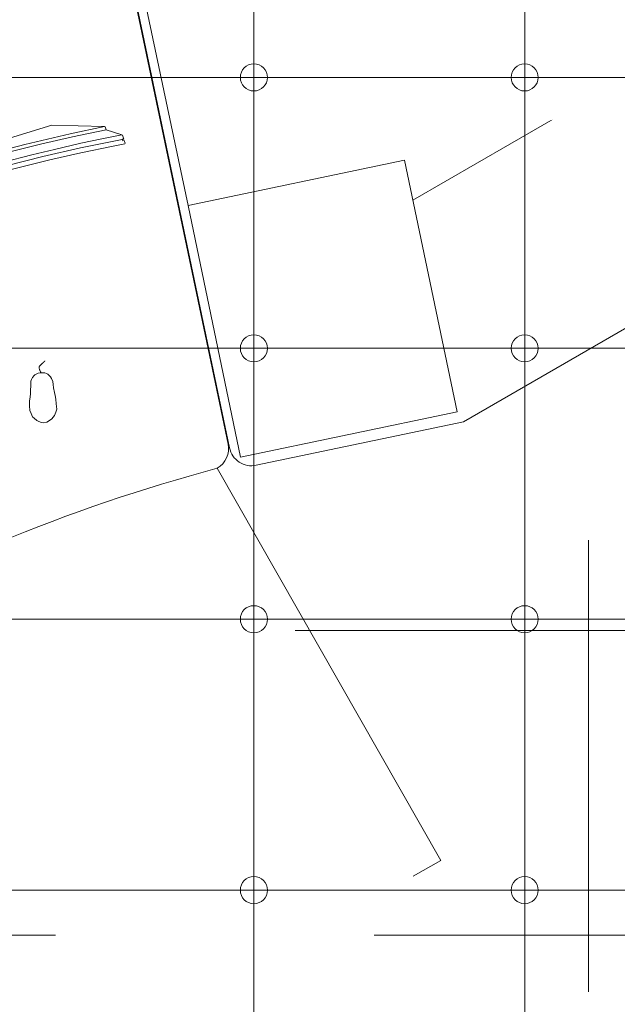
# Model space of a CAD drawing. Header units: metres. Extents: x -45 to 152, y -127 to 99.
# Tile 174 of 256: x -28.26 to -26.94, y -12.98 to -10.8. Entities that reach past the tile are written whole.
import ezdxf

# ---------------------------------------------------------------- set-up
doc = ezdxf.new("R2010")
doc.units = ezdxf.units.M
for name, pattern in [('Achsen 01', [5.291531, 3.175, -1.058062, 0.352704, -0.705764]), ('gestrichelt - 01', [2, 1, -1]), ('Raster 01', [2, 1, -1])]:
    doc.linetypes.add(name, pattern=pattern)
for name, color, linetype, lineweight in [('036_Bodenbelagarbeiten-350 Doppelbodenelement', 7, 'Continuous', 9), ('_1.35m (3D)', 7, 'Continuous', 9), ('_GRU (2D)', 7, 'Continuous', 9), ('_OG 2 (2D)', 7, 'Continuous', 9), ('AV1-Schnitt Achsen', 7, 'Achsen 01', 18)]:
    doc.layers.add(name, color=color, linetype=linetype, lineweight=lineweight)
for name, color, linetype, lineweight, true_color in [('ACTES-Einrichtung Aufsicht.', 7, 'Continuous', 9, 0xa6a6a6), ('AV1-Bewegungsfläche', 7, 'gestrichelt - 01', 9, 0xd9d9d9), ('AV1-Raster', 7, 'Raster 01', 9, 0xa6a6a6)]:
    doc.layers.add(name, color=color, linetype=linetype, lineweight=lineweight, true_color=true_color)

# ---------------------------------------------------------------- blocks, each defined once
blk = doc.blocks.new('Group-2')
at = {"layer": 'AV1-Raster'}
for p, q in [((-27, -22.95), (-27, 1.35)), ((1.35, -10.8), (-40.5, -10.8)), ((1.35, -12.15), (-40.5, -12.15))]:
    blk.add_line(p, q, dxfattribs=at)
blk = doc.blocks.new('1.35m (3D)')
at = {"layer": 'AV1-Raster', "color": 7}
blk.add_blockref('Group-2', (0, 0), dxfattribs=at)
blk = doc.blocks.new('Group-98')
at = {"color": 255, "transparency": 33554559}
blk.add_wipeout([(-27.9901, -10.6536), (-27.9962, -10.658), (-28.0016, -10.6632), (-28.0062, -10.6692), (-28.0098, -10.6759), (-28.0123, -10.683), (-28.0138, -10.6904), (-28.0141, -10.698), (-28.0133, -10.7055), (-27.7957, -11.7454), (-27.7927, -11.7547), (-27.788, -11.7633), (-27.7817, -11.7708), (-27.7741, -11.777), (-27.7654, -11.7815), (-27.756, -11.7843), (-27.7462, -11.7851), (-27.7365, -11.7841), (-27.2769, -11.6879), (-26.373, -11.166), (-26.0599, -10.8161), (-26.0541, -10.8082), (-26.05, -10.7993), (-26.0477, -10.7898), (-26.0473, -10.78), (-26.0488, -10.7703), (-26.0521, -10.7611), (-26.0572, -10.7527), (-26.0638, -10.7455), (-26.8561, -10.0367), (-26.8621, -10.0323), (-26.8688, -10.0289), (-26.8759, -10.0266), (-26.8833, -10.0253), (-26.8907, -10.0252), (-26.8981, -10.0261), (-26.9053, -10.0282), (-26.9121, -10.0312)], dxfattribs=at).dxf.layer = 'ACTES-Einrichtung Aufsicht.'
at = {"layer": 'ACTES-Einrichtung Aufsicht.'}
blk.add_line((-27.3894, -11.1971), (-26.7418, -10.8232), dxfattribs=at)
at = {"layer": 'ACTES-Einrichtung Aufsicht.', "flags": 128}
blk.add_lwpolyline([(-27.9901, -10.6536, 0.312064), (-28.0133, -10.7055), (-27.7957, -11.7454, 0.414214), (-27.7365, -11.7841), (-27.2769, -11.6879), (-26.373, -11.166), (-26.0599, -10.8161, 0.41418), (-26.0638, -10.7455), (-26.8561, -10.0367, 0.308358), (-26.9121, -10.0312)], format="xyb", close=True, dxfattribs=at)
at = {"layer": 'AV1-Bewegungsfläche', "color": 9, "flags": 128}
blk.add_lwpolyline([(-27.3273, -12.6592), (-27.8229, -11.7906, 0.063875), (-28.7673, -12.1798, 0.008083), (-28.8778, -12.2451, 0.055453), (-29.5784, -12.7902), (-29.1925, -13.4799), (-29.0877, -13.6636)], format="xyb", close=True, dxfattribs=at)
at = {"color": 255, "transparency": 33554559}
blk.add_wipeout([(-26.9366, -10.1382), (-26.7161, -10.5201), (-27.6659, -11.0685), (-27.8864, -10.6866)], dxfattribs=at).dxf.layer = 'ACTES-Einrichtung Aufsicht.'
at = {"layer": 'ACTES-Einrichtung Aufsicht.', "flags": 128}
blk.add_lwpolyline([(-26.9366, -10.1382), (-26.7161, -10.5201), (-27.6659, -11.0685), (-27.8864, -10.6866)], close=True, dxfattribs=at)
at = {"color": 255, "transparency": 33554559}
blk.add_wipeout([(-27.8875, -11.2088), (-27.9981, -10.6843), (-26.8816, -10.0397), (-26.8677, -10.0531), (-26.0602, -10.7789)], dxfattribs=at).dxf.layer = 'ACTES-Einrichtung Aufsicht.'
at = {"layer": 'ACTES-Einrichtung Aufsicht.', "flags": 128}
blk.add_lwpolyline([(-27.8875, -11.2088), (-27.9981, -10.6843), (-26.8816, -10.0397), (-26.8677, -10.0531), (-26.0602, -10.7789)], dxfattribs=at)
at = {"color": 255, "transparency": 33554559}
blk.add_wipeout([(-27.8875, -11.2088), (-27.4079, -11.1084), (-27.2914, -11.6654), (-27.771, -11.7658)], dxfattribs=at).dxf.layer = 'ACTES-Einrichtung Aufsicht.'
at = {"layer": 'ACTES-Einrichtung Aufsicht.', "flags": 128}
blk.add_lwpolyline([(-27.8875, -11.2088), (-27.4079, -11.1084), (-27.2914, -11.6654), (-27.771, -11.7658)], close=True, dxfattribs=at)
at = {"color": 255, "transparency": 33554687}
blk.add_wipeout([(-28.7673, -12.1798), (-28.7812, -12.1877), (-28.7951, -12.1958), (-28.809, -12.2039), (-28.8228, -12.212), (-28.8366, -12.2202), (-28.8504, -12.2285), (-28.8641, -12.2368), (-28.8778, -12.2451), (-28.9717, -12.3046), (-29.064, -12.3666), (-29.1545, -12.4312), (-29.2432, -12.4982), (-29.33, -12.5677), (-29.4148, -12.6396), (-29.4976, -12.7138), (-29.5784, -12.7902), (-29.5855, -12.7938), (-29.5931, -12.7962), (-29.601, -12.7974), (-29.609, -12.7973), (-29.6168, -12.796), (-29.6244, -12.7934), (-29.6314, -12.7896), (-29.6378, -12.7848), (-29.6378, -12.7847), (-29.6379, -12.7847), (-29.6379, -12.7847), (-29.638, -12.7846), (-29.638, -12.7846), (-29.6381, -12.7845), (-29.6381, -12.7845), (-29.6382, -12.7844), (-30.4235, -12.0818), (-30.43, -12.0746), (-30.435, -12.0662), (-30.4382, -12.0571), (-30.4397, -12.0474), (-30.4392, -12.0377), (-30.4369, -12.0283), (-30.4328, -12.0194), (-30.427, -12.0116), (-30.1863, -11.7651), (-29.9267, -11.5385), (-29.65, -11.3333), (-29.3579, -11.1506), (-29.0521, -10.9917), (-28.7348, -10.8575), (-28.4078, -10.749), (-28.0732, -10.6667), (-28.0731, -10.6667), (-28.0731, -10.6667), (-28.073, -10.6667), (-28.0729, -10.6667), (-28.0728, -10.6666), (-28.0728, -10.6666), (-28.0727, -10.6666), (-28.0726, -10.6666), (-28.0732, -10.6667), (-28.0635, -10.6658), (-28.0538, -10.6667), (-28.0445, -10.6695), (-28.0359, -10.6741), (-28.0284, -10.6802), (-28.0221, -10.6877), (-28.0175, -10.6962), (-28.0146, -10.7055), (-27.7987, -11.737), (-27.7977, -11.7447), (-27.7979, -11.7526), (-27.7994, -11.7603), (-27.8021, -11.7677), (-27.8058, -11.7746), (-27.8106, -11.7808), (-27.8164, -11.7862), (-27.8229, -11.7906), (-27.9459, -11.8259), (-28.0678, -11.8651), (-28.1884, -11.9081), (-28.3075, -11.955), (-28.4251, -12.0057), (-28.541, -12.0601), (-28.6551, -12.1181)], dxfattribs=at).dxf.layer = 'ACTES-Einrichtung Aufsicht.'
at = {"layer": 'ACTES-Einrichtung Aufsicht.'}
blk.add_line((-27.7987, -11.737), (-28.0146, -10.7055), dxfattribs=at)
at = {"layer": 'ACTES-Einrichtung Aufsicht.', "transparency": 33554534, "flags": 128}
blk.add_lwpolyline([(-28.7673, -12.1798, 0.008083), (-28.8778, -12.2451, 0.055453), (-29.5784, -12.7902, -0.330906), (-29.6378, -12.7848, 0.002569), (-29.6382, -12.7844), (-30.4235, -12.0818, -0.41107), (-30.427, -12.0116, -0.160224), (-28.0732, -10.6667, -0.00305), (-28.0726, -10.6666), (-28.0732, -10.6667, -0.411112), (-28.0146, -10.7055), (-27.7987, -11.737, -0.325472), (-27.8229, -11.7906, 0.063875)], format="xyb", close=True, dxfattribs=at)
at = {"color": 255, "transparency": 33554559}
for points in [[(-28.1895, -11.0305), (-28.0725, -11.0335), (-28.071, -11.0342), (-28.0689, -11.0409), (-28.034, -11.0523), (-28.0324, -11.0531), (-28.03, -11.0615), (-28.0332, -11.0621), (-28.0323, -11.0652), (-28.0289, -11.0646), (-28.027, -11.0708), (-28.0278, -11.072), (-28.053, -11.0769), (-28.1251, -11.092), (-28.1937, -11.1077), (-28.2909, -11.1322), (-28.3806, -11.1573), (-28.4496, -11.1785), (-28.4919, -11.1918), (-28.5371, -11.2071), (-28.5912, -11.2258), (-28.6275, -11.2389), (-28.695, -11.2646), (-28.7361, -11.2809), (-28.7918, -11.3039), (-28.8095, -11.3115), (-28.811, -11.3109), (-28.8129, -11.3048), (-28.8097, -11.3034), (-28.8107, -11.3003), (-28.8139, -11.3016), (-28.8164, -11.2933), (-28.8156, -11.2917), (-28.793, -11.2628), (-28.795, -11.2561), (-28.7942, -11.2545), (-28.6989, -11.1866), (-28.4992, -11.1254), (-28.3892, -11.0917)], [(-28.2361, -11.6077), (-28.2362, -11.6187), (-28.2368, -11.6255), (-28.2376, -11.6324), (-28.2385, -11.642), (-28.2384, -11.6525), (-28.238, -11.6627), (-28.235, -11.6695), (-28.232, -11.6764), (-28.2285, -11.6798), (-28.2223, -11.6849), (-28.2179, -11.6874), (-28.2125, -11.6893), (-28.2067, -11.6899), (-28.2002, -11.6886), (-28.1942, -11.6852), (-28.1892, -11.6812), (-28.1861, -11.6775), (-28.183, -11.6737), (-28.1807, -11.6666), (-28.1785, -11.6595), (-28.1794, -11.6476), (-28.1804, -11.6378), (-28.1821, -11.6294), (-28.1836, -11.6227), (-28.1855, -11.6127), (-28.1862, -11.6051), (-28.1872, -11.5987), (-28.1897, -11.5915), (-28.1919, -11.5883), (-28.1949, -11.5849), (-28.1982, -11.5822), (-28.2011, -11.5809), (-28.2049, -11.5795), (-28.2081, -11.579), (-28.2126, -11.5791), (-28.2148, -11.5791), (-28.2194, -11.5799), (-28.2226, -11.5813), (-28.2267, -11.5838), (-28.2282, -11.5853), (-28.2318, -11.5896), (-28.2342, -11.5943), (-28.2355, -11.5981), (-28.2358, -11.6013)]]:
    blk.add_wipeout(points, dxfattribs=at).dxf.layer = 'ACTES-Einrichtung Aufsicht.'
at = {"layer": 'ACTES-Einrichtung Aufsicht.', "flags": 128}
blk.add_lwpolyline([(-28.3892, -11.0917), (-28.1895, -11.0305), (-28.0725, -11.0335), (-28.071, -11.0342), (-28.0689, -11.0409), (-28.034, -11.0523), (-28.0324, -11.0531), (-28.03, -11.0615), (-28.0332, -11.0621), (-28.0323, -11.0652), (-28.0289, -11.0646), (-28.027, -11.0708), (-28.0278, -11.072), (-28.053, -11.0769), (-28.1251, -11.092), (-28.1937, -11.1077), (-28.2909, -11.1322)], dxfattribs=at)
blk.add_lwpolyline([(-28.2361, -11.6077), (-28.2362, -11.6187), (-28.2368, -11.6255), (-28.2376, -11.6324), (-28.2385, -11.642), (-28.2384, -11.6525), (-28.238, -11.6627), (-28.235, -11.6695), (-28.232, -11.6764), (-28.2285, -11.6798), (-28.2223, -11.6849), (-28.2179, -11.6874), (-28.2125, -11.6893), (-28.2067, -11.6899), (-28.2002, -11.6886), (-28.1942, -11.6852), (-28.1892, -11.6812), (-28.1861, -11.6775), (-28.183, -11.6737), (-28.1807, -11.6666), (-28.1785, -11.6595), (-28.1794, -11.6476), (-28.1804, -11.6378), (-28.1821, -11.6294), (-28.1836, -11.6227), (-28.1855, -11.6127), (-28.1862, -11.6051), (-28.1872, -11.5987), (-28.1897, -11.5915), (-28.1919, -11.5883), (-28.1949, -11.5849), (-28.1982, -11.5822), (-28.2011, -11.5809), (-28.2049, -11.5795), (-28.2081, -11.579), (-28.2126, -11.5791), (-28.2148, -11.5791), (-28.2194, -11.5799), (-28.2226, -11.5813), (-28.2267, -11.5838), (-28.2282, -11.5853), (-28.2318, -11.5896), (-28.2342, -11.5943), (-28.2355, -11.5981), (-28.2358, -11.6013)], close=True, dxfattribs=at)
at = {"color": 255, "transparency": 33554559}
for points in [[(-28.0725, -11.0335), (-28.0709, -11.0343), (-28.0689, -11.0409), (-28.1436, -11.0566), (-28.2141, -11.0729), (-28.2825, -11.0901), (-28.3477, -11.1077), (-28.4365, -11.1338), (-28.5031, -11.1548), (-28.5769, -11.1798), (-28.6435, -11.2037), (-28.7128, -11.2302), (-28.793, -11.2628), (-28.795, -11.2561), (-28.7942, -11.2545), (-28.7317, -11.2291), (-28.6867, -11.2117), (-28.6344, -11.1921), (-28.5764, -11.1711), (-28.5038, -11.1466), (-28.4385, -11.126), (-28.3743, -11.107), (-28.3147, -11.0904), (-28.249, -11.0734), (-28.1489, -11.0496)], [(-28.213, -11.5791), (-28.2146, -11.5762), (-28.2159, -11.5736), (-28.2167, -11.5712), (-28.2172, -11.569), (-28.2173, -11.5671), (-28.2169, -11.5655), (-28.2162, -11.5641), (-28.2151, -11.5629), (-28.2138, -11.5618), (-28.2125, -11.5607), (-28.2112, -11.5595), (-28.2099, -11.5582), (-28.2085, -11.5569), (-28.2072, -11.5556), (-28.2058, -11.5542), (-28.2045, -11.5527)]]:
    blk.add_wipeout(points, dxfattribs=at).dxf.layer = 'ACTES-Einrichtung Aufsicht.'
at = {"layer": 'ACTES-Einrichtung Aufsicht.', "flags": 128}
for points in [[(-28.3147, -11.0904), (-28.249, -11.0734), (-28.1489, -11.0496), (-28.0725, -11.0335), (-28.0709, -11.0343), (-28.0689, -11.0409), (-28.1436, -11.0566), (-28.2141, -11.0729), (-28.2825, -11.0901)], [(-28.03, -11.0615), (-28.1255, -11.0811), (-28.2092, -11.1005), (-28.2876, -11.1202)], [(-28.2967, -11.1124), (-28.2339, -11.0962), (-28.1836, -11.0844), (-28.125, -11.0709), (-28.0783, -11.061), (-28.034, -11.0523), (-28.0324, -11.0531), (-28.03, -11.0615)]]:
    blk.add_lwpolyline(points, dxfattribs=at)
at = {"layer": 'ACTES-Einrichtung Aufsicht.'}
blk.add_open_spline([(-28.213, -11.5791), (-28.2203, -11.5671), (-28.2099, -11.5587), (-28.2045, -11.5527)], degree=2, dxfattribs=at)
blk = doc.blocks.new('Group-101')
at = {"layer": 'ACTES-Einrichtung Aufsicht.'}
blk.add_blockref('Group-98', (0, 0), dxfattribs=at)
blk = doc.blocks.new('OG 2 (2D)')
at = {"layer": 'ACTES-Einrichtung Aufsicht.'}
blk.add_blockref('Group-101', (0, 0), dxfattribs=at)
at = {"layer": '036_Bodenbelagarbeiten-350 Doppelbodenelement', "color": 230, "linetype": 'Continuous', "flags": 128}
for points in [[(-28.3416, -10.325), (-27.7416, -10.325), (-27.7416, -10.925), (-28.3416, -10.925)], [(-27.7416, -10.325), (-27.1416, -10.325), (-27.1416, -10.925), (-27.7416, -10.925)], [(-27.1416, -10.325), (-26.5416, -10.325), (-26.5416, -10.925), (-27.1416, -10.925)], [(-28.3416, -10.925), (-27.7416, -10.925), (-27.7416, -11.525), (-28.3416, -11.525)], [(-27.7416, -10.925), (-27.1416, -10.925), (-27.1416, -11.525), (-27.7416, -11.525)], [(-27.1416, -10.925), (-26.5416, -10.925), (-26.5416, -11.525), (-27.1416, -11.525)], [(-28.3416, -11.525), (-27.7416, -11.525), (-27.7416, -12.125), (-28.3416, -12.125)], [(-27.7416, -11.525), (-27.1416, -11.525), (-27.1416, -12.125), (-27.7416, -12.125)], [(-27.1416, -11.525), (-26.5416, -11.525), (-26.5416, -12.125), (-27.1416, -12.125)], [(-28.3416, -12.125), (-27.7416, -12.125), (-27.7416, -12.725), (-28.3416, -12.725)], [(-27.7416, -12.125), (-27.1416, -12.125), (-27.1416, -12.725), (-27.7416, -12.725)], [(-27.1416, -12.125), (-26.5416, -12.125), (-26.5416, -12.725), (-27.1416, -12.725)], [(-28.3416, -12.725), (-27.7416, -12.725), (-27.7416, -13.325), (-28.3416, -13.325)], [(-27.7416, -12.725), (-27.1416, -12.725), (-27.1416, -13.325), (-27.7416, -13.325)], [(-27.1416, -12.725), (-26.5416, -12.725), (-26.5416, -13.325), (-27.1416, -13.325)]]:
    blk.add_lwpolyline(points, close=True, dxfattribs=at)
at = {"layer": '036_Bodenbelagarbeiten-350 Doppelbodenelement', "color": 230, "lineweight": 18}
for centre in [(-27.7416, -10.925), (-27.1416, -10.925), (-27.7416, -11.525), (-27.1416, -11.525), (-27.7416, -12.125), (-27.1416, -12.125), (-27.7416, -12.725), (-27.1416, -12.725)]:
    blk.add_circle(centre, 0.03, dxfattribs=at)
blk = doc.blocks.new('Group-745')
at = {"layer": 'AV1-Schnitt Achsen'}
blk.add_line((-43.35, -12.825), (4.2, -12.825), dxfattribs=at)
blk = doc.blocks.new('GRU (2D)')
at = {"layer": 'AV1-Schnitt Achsen', "color": 7}
blk.add_blockref('Group-745', (0, 0), dxfattribs=at)

msp = doc.modelspace()

# ---------------------------------------------------------------- block references
at = {"layer": '_1.35m (3D)'}
msp.add_blockref('1.35m (3D)', (0, 0), dxfattribs=at)

# ---------------------------------------------------------------- next in the draw order: block references
at = {"layer": '_OG 2 (2D)'}
msp.add_blockref('OG 2 (2D)', (0, 0), dxfattribs=at)

# ---------------------------------------------------------------- next in the draw order: block references
at = {"layer": '_GRU (2D)'}
msp.add_blockref('GRU (2D)', (0, 0), dxfattribs=at)

doc.saveas('drawing.dxf')
